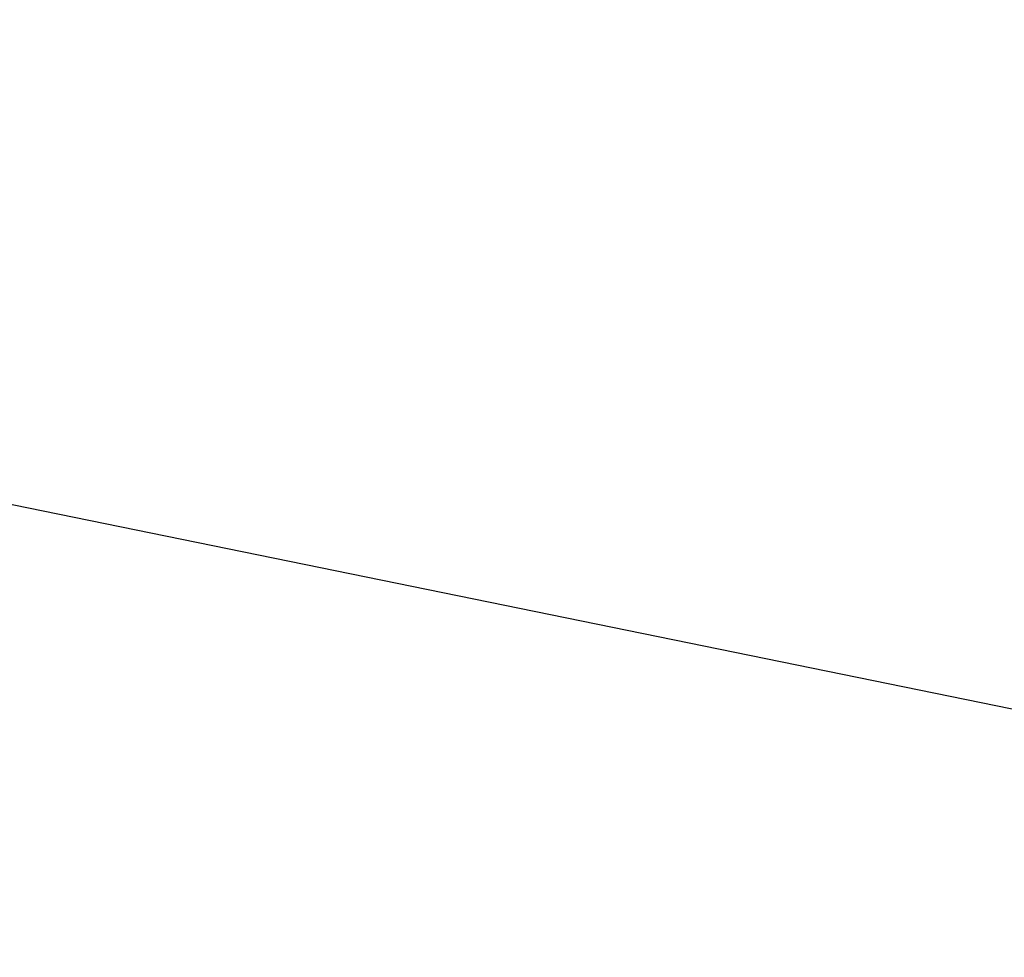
# Model space of a CAD drawing. Extents: x -0.144 to 0.144, y -0.117 to -0.001.
# Tile 81 of 256: x -0.095043 to -0.094532, y -0.09777 to -0.097283. Entities that reach past the tile are written whole.
import ezdxf

# ---------------------------------------------------------------- set-up
doc = ezdxf.new("R2010")
doc.units = 0
doc.layers.add('mesh', color=7, linetype='CONTINUOUS')

msp = doc.modelspace()

# ---------------------------------------------------------------- meshes
at = {"layer": 'mesh'}
mesh = msp.add_polyface(dxfattribs=at)
corners = [(-0.09317203, -0.10019082, -0.01992372), (-0.09322758, -0.09894669, -0.02034897), (-0.09207822, -0.10020065, -0.01993608), (-0.08781005, -0.09956115, -0.02283508), (-0.09331746, -0.09951335, -0.02277079), (-0.09603278, -0.10069507, -0.0221523), (-0.096279, -0.10242009, 0.01844636), (-0.07262349, -0.10211509, 0.01857418), (-0.096279, -0.09728295, 0.02057421), (-0.09344925, -0.10072356, -0.02053773), (-0.09341399, -0.10068488, -0.02067626), (-0.09349212, -0.1005826, -0.02049795), (-0.09349126, -0.10061288, -0.02038905), (-0.09344745, -0.10074449, -0.0202888), (-0.09341368, -0.10079724, -0.02041861), (-0.0934862, -0.10061163, -0.02022803), (-0.09341189, -0.10072881, -0.02014837), (-0.09343018, -0.10061753, -0.02006361), (-0.09348643, -0.10046244, -0.02012002), (-0.09343018, -0.10049713, -0.02000412), (-0.0934305, -0.10036355, -0.01998615), (-0.09349188, -0.10029513, -0.02017111), (-0.09343165, -0.10023016, -0.020015), (-0.09327871, -0.10019314, -0.01992863), (-0.09321818, -0.10030228, -0.01989165), (-0.09326795, -0.10044187, -0.01989549), (-0.09322177, -0.10073143, -0.0200313), (-0.09322332, -0.10081935, -0.02014419), (-0.09327158, -0.10085875, -0.02025953), (-0.09326856, -0.10060167, -0.01994395), (-0.09322669, -0.100815, -0.02062806), (-0.09322567, -0.10087901, -0.02038857), (-0.09327373, -0.10085833, -0.02050838), (-0.09322651, -0.10074097, -0.0207327), (-0.09325503, -0.09846926, -0.02308452), (-0.093512, -0.09832674, -0.02294376), (-0.09370118, -0.09950089, -0.02276939), (-0.09402788, -0.10278469, -0.01821908), (-0.0940578, -0.09861767, -0.02275163), (-0.09397188, -0.10317373, -0.01797029), (-0.09400044, -0.09880179, -0.02266812), (-0.09391582, -0.10356307, -0.01772135), (-0.09392066, -0.09903222, -0.02256334), (-0.09385997, -0.10395104, -0.01747328), (-0.09376256, -0.09924531, -0.02246454), (-0.09361802, -0.09930253, -0.02243891), (-0.09375191, -0.10423028, -0.01727524), (-0.09381659, -0.09927577, -0.02279013), (-0.09387319, -0.09941304, -0.02279645), (-0.09369406, -0.09938413, -0.02277452), (-0.09362067, -0.09927768, -0.02268258), (-0.09399039, -0.09929305, -0.0228346)]
mesh.append_faces([[corners[k] for k in face] for face in [(0, 1, 2, 2), (3, 4, 5, 5), (6, 7, 8, 8), (9, 10, 11, 11), (11, 12, 9, 9), (12, 13, 14, 14), (15, 13, 12, 12), (15, 16, 13, 13), (15, 17, 16, 16), (18, 19, 17, 17), (18, 20, 19, 19), (12, 14, 9, 9), (18, 17, 15, 15), (18, 21, 22, 22), (20, 18, 22, 22), (23, 24, 25, 25), (26, 27, 28, 28), (25, 22, 23, 23), (25, 20, 22, 22), (25, 19, 20, 20), (29, 19, 25, 25), (28, 13, 16, 16), (14, 13, 28, 28), (30, 9, 14, 14), (10, 9, 30, 30), (26, 16, 29, 29), (28, 16, 26, 26), (31, 14, 28, 28), (32, 14, 31, 31), (30, 14, 32, 32), (33, 10, 30, 30), (29, 17, 19, 19), (16, 17, 29, 29), (34, 10, 33, 33), (10, 35, 11, 11), (18, 12, 11, 11), (18, 15, 12, 12), (35, 18, 11, 11), (0, 2, 23, 23), (0, 23, 1, 1), (4, 3, 36, 36), (37, 38, 39, 39), (39, 40, 41, 41), (38, 40, 39, 39), (41, 42, 43, 43), (41, 40, 42, 42), (43, 42, 44, 44), (44, 45, 46, 46), (36, 47, 48, 48), (36, 49, 47, 47), (36, 50, 49, 49), (48, 36, 51, 51)]])

doc.saveas('drawing.dxf')
